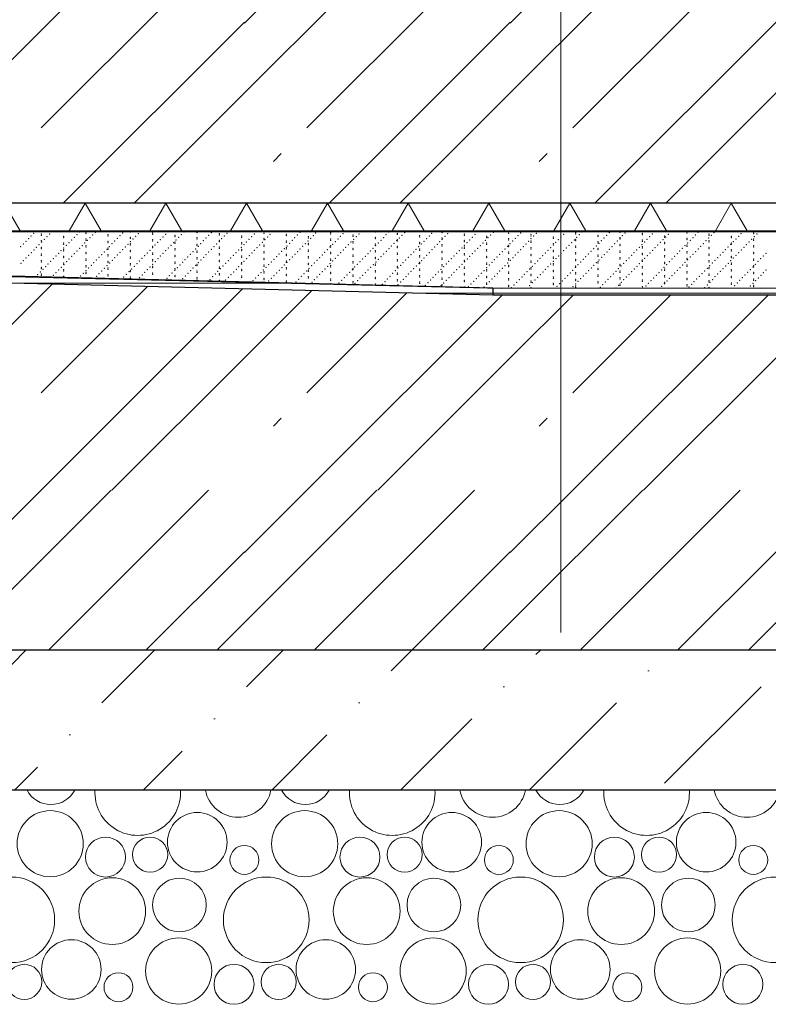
# Model space of a CAD drawing. Header units: millimetres. Extents: x -543656 to -529918, y -2500 to 6290.
# Tile 8 of 58: x -538437 to -537902, y -273 to 431. Entities that reach past the tile are written whole.
import ezdxf
from ezdxf.enums import TextEntityAlignment as Align

# ---------------------------------------------------------------- set-up
doc = ezdxf.new("R2010")
doc.units = ezdxf.units.MM
doc.header["$MEASUREMENT"] = 0
doc.linetypes.add('Wipeout_Contour', pattern=[1000, 0, -1000])
for name, color, linetype in [('2 - KÓTA NS.2D', 7, 'Continuous'), ('2 - TEXT HLAVNÍ NS.2D', 7, 'Continuous'), ('2 - ČÁRA HLAVNÍ.2D', 7, 'Continuous'), ('3 - ZÁKLADOVÉ DESKY.3D', 7, 'Continuous'), ('4 - PODLAHY.3D', 7, 'Continuous'), ('Konstrukce – Dělicí čáry vrstev', 7, 'Continuous'), ('Nové_4 - ZDIVO - STĚNY NOSNÉ.3D', 7, 'Continuous'), ('Nové_Výplně - Povrchové', 7, 'Continuous'), ('Výplně - Povrchové', 7, 'Continuous'), ('Výplně – Řezové', 7, 'Continuous')]:
    doc.layers.add(name, color=color, linetype=linetype)
doc.styles.add('GENEROVANÝ_STYL_1', font='Arial.ttf')
doc.styles.add('GENEROVANÝ_STYL_2', font='Arial Bold.ttf')
doc.linetypes.add('ČÁRA HYDROIZOLACE', pattern='A,0,[2,B ŘEZ B-B´1.Shx,S=3.968254,R=0,X=0,Y=0.0125],-500,0', length=500)
doc.dimstyles.new('GENEROVANÝ_STYL__1', dxfattribs={"dimtxt": 100, "dimasz": 85.5, "dimexe": 0.18, "dimexo": 450, "dimgap": 0, "dimtad": 1, "dimdec": 0, "dimzin": 0, "dimdsep": 46, "dimtxsty": 'GENEROVANÝ_STYL_1', "dimblk": 'ARROWHEAD_6', "dimblk1": 'ARROWHEAD_6', "dimblk2": 'ARROWHEAD_6', "dimcen": 0.09, "dimclrd": 256, "dimclre": 256, "dimclrt": 256, "dimazin": 0, "dimtfac": 1, "dimtdec": 4, "dimtmove": 0, "dimatfit": 3, "dimfxl": 1, "dimtolj": 1, "dimtzin": 0, "dimarcsym": 0})

# ---------------------------------------------------------------- blocks, each defined once
blk = doc.blocks.new('Řez_1', base_point=(-1697940.48, 0))
at = {"color": 254, "linetype": 'Wipeout_Contour', "lineweight": 0, "ltscale": 2684131.923473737}
blk.add_wipeout([(-539644.22, 279.51), (-534954.19, 279.51), (-534944.22, 279.76), (-534944.22, 280.26), (-539644.22, 280.26)], dxfattribs=at).dxf.layer = 'Nové_Výplně - Povrchové'
blk = doc.blocks.new('*X4', base_point=(-1697940.48, 0))
at = {"layer": 'Výplně – Řezové', "color": 7, "linetype": 'Continuous', "lineweight": 0}
for p, q in [((-538466.29, 378.83), (-538371.59, 473.53)), ((-538421.62, 353.8), (-538301.89, 473.53)), ((-538276.29, 428.83), (-538231.59, 473.53)), ((-538276.29, 378.83), (-538181.59, 473.53)), ((-538231.62, 353.8), (-538111.89, 473.53)), ((-538086.29, 428.83), (-538041.59, 473.53)), ((-538086.29, 378.83), (-537991.59, 473.53)), ((-538041.62, 353.8), (-537921.89, 473.53)), ((-538405.72, 300), (-538276.29, 429.43)), ((-538215.72, 300), (-538086.29, 429.43)), ((-538025.72, 300), (-537896.29, 429.43)), ((-538355.12, 300), (-538276.29, 378.83)), ((-538165.12, 300), (-538086.29, 378.83)), ((-537975.12, 300), (-537896.29, 378.83)), ((-538255.54, 329.88), (-538249.91, 335.51)), ((-538065.54, 329.88), (-538059.91, 335.51))]:
    blk.add_line(p, q, dxfattribs=at)
blk = doc.blocks.new('Řez_3', base_point=(-1697940.48, 0))
at = {"layer": 'Výplně – Řezové', "linetype": 'Continuous', "lineweight": 0, "true_color": 0x000000}
h = blk.add_hatch(dxfattribs=at)
h.set_pattern_fill('IZOLACE_TEPELNÁ_TUHÁ', color=18, style=0, pattern_type=2)
h.set_pattern_definition([(60, (-1697940.485, 0), (-43.3012702, 25), []), (120, (-1697940.485, 0), (43.3012702, 25), [])])
h.paths.add_polyline_path([(-534944.22, 300), (-539644.22, 300), (-539644.22, 280.26), (-534944.22, 280.26)])
at = {"layer": '3 - ZÁKLADOVÉ DESKY.3D', "color": 7, "linetype": 'Continuous', "lineweight": 0}
blk.add_line((-534944.22, 280.26), (-539644.22, 280.26), dxfattribs=at)
at = {"layer": 'Konstrukce – Dělicí čáry vrstev', "color": 7, "linetype": 'Continuous', "lineweight": 30}
blk.add_line((-534944.22, 300), (-539644.22, 300), dxfattribs=at)
at = {"layer": '3 - ZÁKLADOVÉ DESKY.3D', "lineweight": 0}
blk.add_blockref('*X4', (-1697940.48, 0), dxfattribs=at)
blk = doc.blocks.new('*X92', base_point=(-1697940.48, 0))
at = {"layer": 'Výplně – Řezové', "color": 7, "linetype": 'Continuous', "lineweight": 0}
for centre, radius in [((-538415.08, -158.15), 23.65), ((-538309.97, -157.06), 21.28), ((-538233.23, -158.15), 23.65), ((-538128.11, -157.06), 21.28), ((-538051.37, -158.15), 23.65), ((-537946.26, -157.06), 21.28), ((-538375.57, -167.7), 14.29), ((-538343.65, -165.93), 12.54), ((-538193.71, -167.7), 14.29), ((-538161.8, -165.93), 12.54), ((-538011.86, -167.7), 14.29), ((-537979.94, -165.93), 12.54), ((-538276.28, -169.77), 10.34), ((-538094.43, -169.77), 10.34), ((-537912.57, -169.77), 10.34), ((-538442.52, -212.6), 30.61), ((-538370.73, -206.37), 23.85), ((-538322.72, -201.96), 19.18), ((-538260.66, -212.6), 30.61), ((-538188.88, -206.37), 23.85), ((-538140.86, -201.96), 19.18), ((-538078.81, -212.6), 30.61), ((-538007.03, -206.37), 23.85), ((-537959.01, -201.96), 19.18), ((-537896.96, -212.6), 30.61), ((-538399.97, -248.06), 21.28), ((-538323.23, -249.15), 23.65), ((-538218.11, -248.06), 21.28), ((-538141.37, -249.15), 23.65), ((-538036.26, -248.06), 21.28), ((-537959.52, -249.15), 23.65), ((-538433.65, -256.93), 12.54), ((-538283.71, -258.7), 14.29), ((-538251.8, -256.93), 12.54), ((-538101.86, -258.7), 14.29), ((-538069.94, -256.93), 12.54), ((-537920, -258.7), 14.29), ((-538366.28, -260.77), 10.34), ((-538184.43, -260.77), 10.34), ((-538002.57, -260.77), 10.34)]:
    blk.add_circle(centre, radius, dxfattribs=at)
for centre, radius, start, end in [((-538414.57, -110.97), 19.18, 207.23914, 332.76086), ((-538352.52, -121.6), 30.61, 176.51564, 3.48436), ((-538280.73, -115.38), 23.85, 190.55311, 349.44689), ((-538232.72, -110.97), 19.18, 207.23914, 332.76086), ((-538170.66, -121.6), 30.61, 176.51564, 3.48436), ((-538098.88, -115.38), 23.85, 190.55311, 349.44689), ((-538050.86, -110.97), 19.18, 207.23914, 332.76086), ((-537988.81, -121.6), 30.61, 176.51564, 3.48436), ((-537917.03, -115.38), 23.85, 190.55311, 349.44689)]:
    blk.add_arc(centre, radius, start, end, dxfattribs=at)
blk = doc.blocks.new('*X93', base_point=(-1697940.48, 0))
at = {"layer": 'Výplně – Řezové', "color": 7, "linetype": 'Continuous', "lineweight": 0}
for p, q in [((-538466.29, 189.43), (-538413.39, 242.33)), ((-538421.62, 164.4), (-538345.41, 240.61)), ((-538421.59, 94.73), (-538277.43, 238.89)), ((-538276.29, 189.43), (-538228.08, 237.64)), ((-538231.62, 164.4), (-538160.1, 235.92)), ((-538231.59, 94.73), (-538092.03, 234.29)), ((-538086.29, 189.43), (-538041.43, 234.29)), ((-538041.62, 164.4), (-537971.73, 234.29)), ((-538041.59, 94.73), (-537902.03, 234.29)), ((-538370.99, 94.73), (-538276.29, 189.43)), ((-538180.99, 94.73), (-538086.29, 189.43)), ((-537990.99, 94.73), (-537896.29, 189.43)), ((-538255.54, 140.48), (-538249.91, 146.11)), ((-538065.54, 140.48), (-538059.91, 146.11)), ((-538466.29, 50.03), (-538421.59, 94.73)), ((-538466.29, 0.03), (-538371.59, 94.73)), ((-538416.37, -19.74), (-538301.89, 94.73)), ((-538276.29, 50.03), (-538231.59, 94.73)), ((-538276.29, 0.03), (-538181.59, 94.73)), ((-538226.37, -19.74), (-538111.89, 94.73)), ((-538086.29, 50.03), (-538041.59, 94.73)), ((-538086.29, 0.03), (-537991.59, 94.73)), ((-538036.37, -19.74), (-537921.89, 94.73)), ((-538346.67, -19.74), (-538276.29, 50.63)), ((-538156.67, -19.74), (-538086.29, 50.63)), ((-537966.67, -19.74), (-537896.29, 50.63)), ((-538296.07, -19.74), (-538276.29, 0.03)), ((-538106.07, -19.74), (-538086.29, 0.03)), ((-537916.07, -19.74), (-537896.29, 0.03))]:
    blk.add_line(p, q, dxfattribs=at)
blk = doc.blocks.new('Řez_60', base_point=(-1697940.48, 0))
at = {"layer": 'Výplně – Řezové', "linetype": 'Continuous', "lineweight": 0, "true_color": 0x000000}
h = blk.add_hatch(dxfattribs=at)
h.set_pattern_fill('BETON_PROSTÝ__16_20', color=18, style=0, pattern_type=2)
h.set_pattern_definition([(45, (-1697940.48, 0), (-91.923878, 91.923878), [97.499996, -32.499999, 0, -32.499999]), (45, (-1697929, 103.41), (-91.923878, 91.923878), [97.499996, -32.499999, 0, -32.499999])])
h.paths.add_polyline_path([(-539694.22, -119.74), (-535044.22, -119.74), (-535044.22, -19.74), (-539694.22, -19.74)])
at = {"layer": 'Konstrukce – Dělicí čáry vrstev', "color": 7, "linetype": 'Continuous', "lineweight": 30}
for p, q in [((-539644.22, 273.49), (-538098.81, 234.37)), ((-538098.68, 239.27), (-538098.81, 234.37)), ((-538098.68, 239.27), (-538098.66, 234.29)), ((-536539.78, 234.29), (-538098.66, 234.29)), ((-535044.22, -19.74), (-539694.22, -19.74)), ((-535044.22, -119.74), (-539694.22, -119.74))]:
    blk.add_line(p, q, dxfattribs=at)
at = {"layer": '3 - ZÁKLADOVÉ DESKY.3D', "lineweight": 0}
for name in ['*X93', '*X92']:
    blk.add_blockref(name, (-1697940.48, 0), dxfattribs=at)
blk = doc.blocks.new('*X99', base_point=(-1697940.48, 0))
at = {"layer": 'Výplně – Řezové', "color": 7, "linetype": 'Continuous', "lineweight": 0}
for p, q in [((-538098.67, 235.71), (-537940.48, 235.71)), ((-537940.48, 235.71), (-537440.48, 235.71))]:
    blk.add_line(p, q, dxfattribs=at)
blk = doc.blocks.new('Řez_63', base_point=(-1697940.48, 0))
at = {"layer": '4 - PODLAHY.3D', "lineweight": 0}
blk.add_blockref('*X99', (-1697940.48, 0), dxfattribs=at)
at = {"color": 254, "linetype": 'Wipeout_Contour', "lineweight": 0, "ltscale": 5372811.613652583}
blk.add_wipeout([(-534954.19, 279.51), (-539644.22, 279.51), (-539644.22, 278.49), (-538098.68, 239.37), (-538098.68, 239.29), (-536539.76, 239.29), (-536539.76, 239.37), (-536513.91, 240.02), (-536475.08, 241.01), (-536302.49, 245.38)], dxfattribs=at).dxf.layer = 'Výplně - Povrchové'
at = {"layer": '4 - PODLAHY.3D', "color": 181, "linetype": 'Continuous', "lineweight": 30, "true_color": 0x9e3eff}
blk.add_line((-534954.19, 279.51), (-539644.22, 279.51), dxfattribs=at)
at = {"layer": '4 - PODLAHY.3D', "color": 181, "linetype": 'Continuous', "lineweight": 15, "true_color": 0x9e3eff}
blk.add_line((-536539.76, 239.29), (-538098.68, 239.29), dxfattribs=at)
at = {"layer": '4 - PODLAHY.3D', "color": 7, "linetype": 'Continuous', "lineweight": 0}
for p in [(-538428.7, 276.43), (-538426.84, 278.34), (-538421.43, 277.89), (-538421.43, 276.94), (-538417.42, 276.12), (-538415.55, 278.03), (-538405.52, 276.15), (-538405.52, 275.2), (-538397.92, 275.58), (-538396.05, 277.5), (-538394.19, 279.42), (-538389.61, 279.16), (-538389.61, 278.21), (-538386.63, 275.28), (-538384.77, 277.19), (-538382.9, 279.11), (-538373.7, 277.42), (-538373.7, 276.47), (-538367.14, 274.74), (-538365.27, 276.66), (-538363.41, 278.57), (-538357.79, 279.48), (-538357.79, 275.67), (-538357.79, 274.72), (-538353.99, 276.35), (-538352.12, 278.26), (-538341.88, 278.69), (-538341.88, 277.73), (-538334.49, 275.81), (-538332.63, 277.73), (-538325.97, 276.94), (-538325.97, 275.99), (-538323.2, 275.51), (-538321.34, 277.42), (-538319.47, 279.34), (-538310.06, 279), (-538310.06, 275.2), (-538303.71, 274.97), (-538301.84, 276.89), (-538299.98, 278.8), (-538294.15, 278.21), (-538294.15, 277.26), (-538292.42, 274.66), (-538290.56, 276.58), (-538288.69, 278.49), (-538278.24, 276.47), (-538278.24, 275.51), (-538271.06, 276.05), (-538269.2, 277.96), (-538262.33, 279.48), (-538262.33, 278.53), (-538262.33, 274.72), (-538259.77, 275.74), (-538257.91, 277.65), (-538246.42, 277.73), (-538246.42, 276.78), (-538240.28, 275.2), (-538238.41, 277.12), (-538236.55, 279.03), (-538230.51, 275.99), (-538230.51, 275.04), (-538228.99, 274.89), (-538227.13, 276.81), (-538225.26, 278.72), (-538214.6, 279), (-538214.6, 278.05), (-538207.63, 276.28), (-538205.77, 278.19), (-538198.69, 277.26), (-538198.69, 276.31), (-538196.35, 275.97), (-538194.48, 277.88), (-538182.78, 279.32), (-538182.78, 275.51), (-538176.85, 275.43), (-538174.98, 277.35), (-538173.12, 279.26), (-538166.87, 278.53), (-538166.87, 277.58), (-538165.56, 275.12), (-538163.7, 277.04), (-538161.83, 278.95), (-538150.96, 276.78), (-538150.96, 275.83), (-538144.2, 276.51), (-538142.34, 278.42), (-538135.05, 278.84), (-538135.05, 275.04), (-538132.92, 276.2), (-538131.05, 278.11), (-538119.14, 278.05), (-538119.14, 277.1), (-538113.42, 275.66), (-538111.56, 277.58), (-538109.69, 279.49), (-538103.23, 276.31), (-538103.23, 275.36), (-538102.13, 275.35), (-538100.27, 277.27), (-538098.4, 279.18), (-538087.32, 279.32), (-538087.32, 278.37), (-538082.64, 274.82), (-538080.77, 276.74), (-538078.91, 278.65), (-538071.41, 277.58), (-538071.41, 276.62), (-538069.49, 276.43), (-538067.62, 278.34), (-538055.5, 275.83), (-538055.5, 274.88), (-538049.99, 275.89), (-538048.13, 277.81), (-538039.59, 278.84), (-538039.59, 277.89), (-538038.71, 275.58), (-538036.84, 277.5), (-538034.97, 279.41), (-538023.68, 277.1), (-538023.68, 276.15), (-538019.21, 275.05), (-538017.34, 276.97), (-538015.48, 278.88), (-538007.92, 274.74), (-538007.77, 279.16), (-538007.77, 275.36), (-538006.06, 276.66), (-538004.19, 278.57), (-537991.86, 278.37), (-537991.86, 277.42), (-537986.56, 276.12), (-537984.7, 278.04), (-537975.95, 276.62), (-537975.95, 275.67), (-537975.28, 275.81), (-537973.41, 277.73), (-537960.04, 278.69), (-537960.04, 274.88), (-537955.78, 275.28), (-537953.92, 277.2), (-537952.05, 279.11), (-537944.49, 274.97), (-537944.13, 277.89), (-537944.13, 276.94), (-537942.63, 276.89), (-537940.76, 278.8), (-537928.22, 276.15), (-537928.22, 275.2), (-537923.13, 276.35), (-537921.27, 278.27), (-537912.31, 279.16), (-537912.31, 278.21), (-537911.85, 276.04), (-537909.98, 277.96), (-538436.16, 268.76), (-538434.3, 270.68), (-538432.43, 272.6), (-538430.57, 274.51), (-538424.88, 268.46), (-538423.01, 270.37), (-538421.43, 273.14), (-538421.43, 272.18), (-538421.43, 268.38), (-538421.15, 272.29), (-538419.28, 274.2), (-538405.52, 271.39), (-538405.52, 270.44), (-538405.38, 267.92), (-538403.52, 269.84), (-538401.65, 271.75), (-538399.79, 273.67), (-538394.1, 267.61), (-538392.23, 269.53), (-538390.36, 271.44), (-538389.61, 274.4), (-538389.61, 273.45), (-538389.61, 269.65), (-538389.61, 268.7), (-538388.5, 273.36), (-538373.7, 272.66), (-538373.7, 271.71), (-538373.7, 267.9), (-538372.74, 268.99), (-538370.87, 270.91), (-538369, 272.83), (-538361.45, 268.69), (-538359.58, 270.6), (-538357.79, 270.92), (-538357.79, 269.96), (-538357.72, 272.52), (-538355.85, 274.43), (-538341.95, 268.15), (-538341.88, 273.93), (-538341.88, 272.98), (-538341.88, 269.17), (-538341.88, 268.22), (-538340.09, 270.07), (-538338.22, 271.98), (-538336.36, 273.9), (-538330.67, 267.84), (-538328.8, 269.76), (-538326.94, 271.67), (-538325.97, 272.18), (-538325.97, 271.23), (-538325.07, 273.59), (-538310.06, 274.25), (-538310.06, 270.44), (-538310.06, 269.49), (-538309.31, 269.22), (-538307.44, 271.14), (-538305.57, 273.06), (-538298.02, 268.92), (-538296.15, 270.83), (-538294.29, 272.75), (-538294.15, 273.45), (-538294.15, 272.5), (-538294.15, 268.7), (-538294.15, 267.75), (-538278.52, 268.38), (-538278.24, 271.71), (-538278.24, 270.76), (-538276.66, 270.3), (-538274.79, 272.21), (-538272.93, 274.13), (-538267.24, 268.07), (-538265.37, 269.99), (-538263.51, 271.9), (-538262.33, 273.77), (-538262.33, 269.96), (-538262.33, 269.01), (-538261.64, 273.82), (-538246.42, 272.98), (-538246.42, 272.03), (-538246.42, 268.22), (-538245.88, 269.46), (-538244.01, 271.37), (-538242.15, 273.29), (-538234.59, 269.15), (-538232.72, 271.06), (-538230.86, 272.98), (-538230.51, 271.23), (-538230.51, 270.28), (-538215.09, 268.61), (-538214.6, 274.25), (-538214.6, 273.29), (-538214.6, 269.49), (-538214.6, 268.54), (-538213.23, 270.53), (-538211.36, 272.44), (-538209.5, 274.36), (-538203.81, 268.3), (-538201.94, 270.22), (-538200.08, 272.13), (-538198.69, 272.5), (-538198.69, 271.55), (-538198.69, 267.75), (-538198.21, 274.05), (-538184.31, 267.77), (-538182.78, 274.56), (-538182.78, 270.76), (-538182.78, 269.81), (-538182.45, 269.69), (-538180.58, 271.6), (-538178.72, 273.52), (-538171.16, 269.38), (-538169.3, 271.29), (-538167.43, 273.21), (-538166.87, 273.77), (-538166.87, 272.82), (-538166.87, 269.01), (-538166.87, 268.06), (-538151.67, 268.84), (-538150.96, 272.03), (-538150.96, 271.07), (-538149.8, 270.76), (-538147.93, 272.67), (-538146.07, 274.59), (-538140.38, 268.53), (-538138.51, 270.45), (-538136.65, 272.36), (-538135.05, 274.09), (-538135.05, 270.28), (-538135.05, 269.33), (-538134.78, 274.28), (-538120.88, 268), (-538119.14, 273.29), (-538119.14, 272.34), (-538119.14, 268.54), (-538119.02, 269.92), (-538117.15, 271.83), (-538115.29, 273.75), (-538109.6, 267.69), (-538107.73, 269.61), (-538105.87, 271.52), (-538104, 273.44), (-538103.23, 271.55), (-538103.23, 270.6), (-538088.24, 269.07), (-538087.32, 274.56), (-538087.32, 273.61), (-538087.32, 269.81), (-538087.32, 268.85), (-538086.37, 270.99), (-538084.51, 272.9), (-538076.95, 268.76), (-538075.08, 270.68), (-538073.22, 272.59), (-538071.41, 272.82), (-538071.41, 271.87), (-538071.41, 268.06), (-538071.35, 274.51), (-538057.45, 268.23), (-538055.59, 270.15), (-538055.5, 271.07), (-538055.5, 270.12), (-538053.72, 272.06), (-538051.86, 273.98), (-538046.17, 267.92), (-538044.3, 269.84), (-538042.44, 271.75), (-538040.57, 273.67), (-538039.59, 274.09), (-538039.59, 273.14), (-538039.59, 269.33), (-538039.59, 268.38), (-538024.81, 269.3), (-538023.68, 272.34), (-538023.68, 271.39), (-538022.94, 271.22), (-538021.08, 273.13), (-538013.52, 268.99), (-538011.65, 270.91), (-538009.79, 272.82), (-538007.77, 274.4), (-538007.77, 270.6), (-538007.77, 269.65), (-537994.03, 268.46), (-537992.16, 270.38), (-537991.86, 273.61), (-537991.86, 272.66), (-537991.86, 268.85), (-537991.86, 267.9), (-537990.29, 272.29), (-537988.43, 274.21), (-537982.74, 268.15), (-537980.87, 270.07), (-537979.01, 271.98), (-537977.14, 273.9), (-537975.95, 271.87), (-537975.95, 270.92), (-537963.24, 267.62), (-537961.38, 269.53), (-537960.04, 273.93), (-537960.04, 270.12), (-537960.04, 269.17), (-537959.51, 271.45), (-537957.65, 273.36), (-537950.09, 269.22), (-537948.23, 271.14), (-537946.36, 273.05), (-537944.13, 273.14), (-537944.13, 272.18), (-537944.13, 268.38), (-537930.6, 268.69), (-537928.73, 270.61), (-537928.22, 271.39), (-537928.22, 270.44), (-537926.86, 272.52), (-537925, 274.44), (-537919.31, 268.38), (-537917.44, 270.3), (-537915.58, 272.21), (-537913.71, 274.13), (-537912.31, 274.4), (-537912.31, 273.45), (-537912.31, 269.65), (-537912.31, 268.7), (-538432.34, 260.79), (-538430.47, 262.71), (-538428.61, 264.62), (-538426.74, 266.54), (-538421.43, 267.43), (-538421.43, 263.62), (-538421.43, 262.67), (-538410.98, 262.17), (-538409.11, 264.09), (-538407.25, 266.01), (-538405.52, 266.64), (-538405.52, 265.68), (-538405.52, 261.88), (-538405.52, 260.93), (-538399.69, 261.87), (-538397.83, 263.78), (-538395.96, 265.7), (-538389.61, 264.89), (-538389.61, 263.94), (-538380.2, 261.33), (-538378.33, 263.25), (-538376.47, 265.16), (-538374.6, 267.08), (-538373.7, 266.95), (-538373.7, 263.15), (-538373.7, 262.2), (-538368.91, 261.02), (-538367.05, 262.94), (-538365.18, 264.85), (-538363.31, 266.77), (-538357.79, 266.16), (-538357.79, 265.21), (-538357.79, 261.4), (-538347.55, 262.4), (-538345.68, 264.32), (-538343.82, 266.24), (-538341.88, 264.42), (-538341.88, 263.46), (-538336.26, 262.1), (-538334.4, 264.01), (-538332.53, 265.93), (-538325.97, 267.43), (-538325.97, 266.48), (-538325.97, 262.67), (-538325.97, 261.72), (-538316.77, 261.56), (-538314.9, 263.48), (-538313.04, 265.39), (-538311.17, 267.31), (-538310.06, 265.68), (-538310.06, 264.73), (-538310.06, 260.93), (-538305.48, 261.25), (-538303.62, 263.17), (-538301.75, 265.08), (-538299.88, 267), (-538294.15, 263.94), (-538294.15, 262.99), (-538285.99, 260.72), (-538284.12, 262.64), (-538282.26, 264.55), (-538280.39, 266.47), (-538278.24, 266.95), (-538278.24, 266), (-538278.24, 262.2), (-538278.24, 261.24), (-538272.83, 262.33), (-538270.97, 264.24), (-538269.1, 266.16), (-538262.33, 265.21), (-538262.33, 264.26), (-538253.34, 261.79), (-538251.47, 263.71), (-538249.61, 265.62), (-538247.74, 267.54), (-538246.42, 267.27), (-538246.42, 263.46), (-538246.42, 262.51), (-538242.05, 261.48), (-538240.19, 263.4), (-538238.32, 265.31), (-538236.46, 267.23), (-538230.51, 266.48), (-538230.51, 265.53), (-538230.51, 261.72), (-538230.51, 260.77), (-538222.56, 260.95), (-538220.69, 262.87), (-538218.83, 264.78), (-538216.96, 266.7), (-538214.6, 264.73), (-538214.6, 263.78), (-538211.27, 260.64), (-538209.41, 262.56), (-538207.54, 264.47), (-538205.67, 266.39), (-538198.69, 266.79), (-538198.69, 262.99), (-538198.69, 262.04), (-538189.91, 262.02), (-538188.04, 263.94), (-538186.18, 265.85), (-538182.78, 266), (-538182.78, 265.05), (-538182.78, 261.24), (-538178.62, 261.71), (-538176.76, 263.63), (-538174.89, 265.54), (-538173.03, 267.46), (-538166.87, 264.26), (-538166.87, 263.31), (-538159.13, 261.18), (-538157.26, 263.1), (-538155.4, 265.01), (-538153.53, 266.93), (-538150.96, 267.27), (-538150.96, 266.32), (-538150.96, 262.51), (-538150.96, 261.56), (-538147.84, 260.87), (-538145.98, 262.79), (-538144.11, 264.7), (-538142.24, 266.62), (-538135.05, 265.53), (-538135.05, 264.57), (-538135.05, 260.77), (-538126.48, 262.25), (-538124.62, 264.17), (-538122.75, 266.08), (-538119.14, 267.59), (-538119.14, 263.78), (-538119.14, 262.83), (-538115.19, 261.94), (-538113.33, 263.86), (-538111.46, 265.77), (-538103.23, 266.79), (-538103.23, 265.84), (-538103.23, 262.04), (-538103.23, 261.09), (-538095.7, 261.41), (-538093.83, 263.33), (-538091.97, 265.24), (-538090.1, 267.16), (-538087.32, 265.05), (-538087.32, 264.1), (-538084.41, 261.1), (-538082.55, 263.02), (-538080.68, 264.93), (-538078.82, 266.85), (-538071.41, 267.11), (-538071.41, 263.31), (-538071.41, 262.35), (-538064.92, 260.57), (-538063.05, 262.48), (-538061.19, 264.4), (-538059.32, 266.31), (-538055.5, 266.32), (-538055.5, 265.37), (-538055.5, 261.56), (-538055.5, 260.61), (-538051.76, 262.17), (-538049.9, 264.09), (-538048.03, 266), (-538039.59, 264.57), (-538039.59, 263.62), (-538032.27, 261.64), (-538030.4, 263.56), (-538028.54, 265.47), (-538026.67, 267.39), (-538023.68, 267.59), (-538023.68, 266.64), (-538023.68, 262.83), (-538023.68, 261.88), (-538020.98, 261.33), (-538019.12, 263.25), (-538017.25, 265.16), (-538015.39, 267.08), (-538007.77, 265.84), (-538007.77, 264.89), (-538007.77, 261.09), (-538001.49, 260.8), (-537999.62, 262.71), (-537997.76, 264.63), (-537995.89, 266.54), (-537991.86, 264.1), (-537991.86, 263.15), (-537988.34, 262.4), (-537986.47, 264.32), (-537984.6, 266.23), (-537975.95, 267.11), (-537975.95, 266.16), (-537975.95, 262.35), (-537975.95, 261.4), (-537968.84, 261.87), (-537966.97, 263.79), (-537965.11, 265.7), (-537960.04, 265.37), (-537960.04, 264.42), (-537960.04, 260.61), (-537957.55, 261.56), (-537955.69, 263.48), (-537953.82, 265.39), (-537951.96, 267.31), (-537944.13, 267.43), (-537944.13, 263.62), (-537944.13, 262.67), (-537938.06, 261.03), (-537936.19, 262.94), (-537934.33, 264.86), (-537932.46, 266.77), (-537928.22, 266.64), (-537928.22, 265.68), (-537928.22, 261.88), (-537928.22, 260.93), (-537926.77, 260.72), (-537924.91, 262.63), (-537923.04, 264.55), (-537921.17, 266.46), (-537912.31, 264.89), (-537912.31, 263.94), (-537905.41, 262.1), (-537903.55, 264.02), (-538436.07, 256.96), (-538434.21, 258.88), (-538421.43, 258.87), (-538421.43, 257.91), (-538421.43, 254.11), (-538418.44, 254.51), (-538416.58, 256.43), (-538414.71, 258.34), (-538412.85, 260.26), (-538407.16, 254.2), (-538405.52, 257.12), (-538405.52, 256.17), (-538405.29, 256.12), (-538403.42, 258.03), (-538401.56, 259.95), (-538389.61, 260.13), (-538389.61, 259.18), (-538389.61, 255.38), (-538389.61, 254.43), (-538387.66, 253.67), (-538385.79, 255.58), (-538383.93, 257.5), (-538382.06, 259.42), (-538374.51, 255.28), (-538373.7, 258.39), (-538373.7, 257.44), (-538373.7, 253.63), (-538372.64, 257.19), (-538370.78, 259.11), (-538357.79, 260.45), (-538357.79, 256.65), (-538357.79, 255.7), (-538355.01, 254.74), (-538353.15, 256.66), (-538351.28, 258.57), (-538349.42, 260.49), (-538343.73, 254.43), (-538341.88, 259.66), (-538341.88, 258.71), (-538341.88, 254.9), (-538341.88, 253.95), (-538341.86, 256.35), (-538339.99, 258.26), (-538338.13, 260.18), (-538325.97, 257.91), (-538325.97, 256.96), (-538324.23, 253.9), (-538322.37, 255.82), (-538320.5, 257.73), (-538318.63, 259.65), (-538312.94, 253.59), (-538311.08, 255.51), (-538310.06, 259.98), (-538310.06, 256.17), (-538310.06, 255.22), (-538309.21, 257.42), (-538307.35, 259.34), (-538294.15, 259.18), (-538294.15, 258.23), (-538294.15, 254.43), (-538291.58, 254.97), (-538289.72, 256.89), (-538287.85, 258.8), (-538280.3, 254.66), (-538278.43, 256.58), (-538278.24, 257.44), (-538278.24, 256.49), (-538276.57, 258.49), (-538274.7, 260.41), (-538262.33, 260.45), (-538262.33, 259.5), (-538262.33, 255.7), (-538262.33, 254.74), (-538260.8, 254.13), (-538258.94, 256.05), (-538257.07, 257.96), (-538255.2, 259.88), (-538249.51, 253.82), (-538247.65, 255.74), (-538246.42, 258.71), (-538246.42, 257.76), (-538246.42, 253.95), (-538245.78, 257.65), (-538243.92, 259.57), (-538230.51, 256.96), (-538230.51, 256.01), (-538228.15, 255.2), (-538226.29, 257.12), (-538224.42, 259.03), (-538216.87, 254.89), (-538215, 256.81), (-538214.6, 259.98), (-538214.6, 259.02), (-538214.6, 255.22), (-538214.6, 254.27), (-538213.14, 258.72), (-538198.69, 258.23), (-538198.69, 257.28), (-538197.37, 254.36), (-538195.51, 256.28), (-538193.64, 258.19), (-538191.78, 260.11), (-538186.09, 254.05), (-538184.22, 255.97), (-538182.78, 260.29), (-538182.78, 256.49), (-538182.78, 255.54), (-538182.35, 257.88), (-538180.49, 259.8), (-538166.87, 259.5), (-538166.87, 258.55), (-538166.87, 254.74), (-538166.87, 253.79), (-538166.59, 253.52), (-538164.72, 255.43), (-538162.86, 257.35), (-538160.99, 259.26), (-538153.44, 255.12), (-538151.57, 257.04), (-538150.96, 257.76), (-538150.96, 256.8), (-538149.71, 258.95), (-538135.05, 259.82), (-538135.05, 256.01), (-538135.05, 255.06), (-538133.94, 254.59), (-538132.08, 256.51), (-538130.21, 258.42), (-538128.35, 260.34), (-538122.66, 254.28), (-538120.79, 256.2), (-538119.14, 259.02), (-538119.14, 258.07), (-538119.14, 254.27), (-538118.93, 258.11), (-538117.06, 260.03), (-538103.23, 257.28), (-538103.23, 256.33), (-538103.16, 253.75), (-538101.3, 255.66), (-538099.43, 257.58), (-538097.56, 259.49), (-538090.01, 255.35), (-538088.14, 257.27), (-538087.32, 260.29), (-538087.32, 259.34), (-538087.32, 255.54), (-538087.32, 254.59), (-538086.28, 259.18), (-538071.41, 258.55), (-538071.41, 257.6), (-538071.41, 253.79), (-538070.51, 254.82), (-538068.65, 256.74), (-538066.78, 258.65), (-538059.23, 254.51), (-538057.36, 256.43), (-538055.5, 258.34), (-538055.5, 256.8), (-538055.5, 255.85), (-538053.63, 260.26), (-538039.73, 253.98), (-538039.59, 259.82), (-538039.59, 258.87), (-538039.59, 255.06), (-538039.59, 254.11), (-538037.87, 255.89), (-538036, 257.81), (-538034.14, 259.72), (-538028.45, 253.67), (-538026.58, 255.58), (-538024.71, 257.5), (-538023.68, 258.07), (-538023.68, 257.12), (-538022.85, 259.41), (-538007.77, 260.13), (-538007.77, 256.33), (-538007.77, 255.38), (-538007.08, 255.05), (-538005.22, 256.97), (-538003.35, 258.88), (-537995.8, 254.74), (-537993.93, 256.66), (-537992.07, 258.57), (-537991.86, 259.34), (-537991.86, 258.39), (-537991.86, 254.59), (-537991.86, 253.63), (-537990.2, 260.49), (-537976.3, 254.21), (-537975.95, 257.6), (-537975.95, 256.65), (-537974.44, 256.12), (-537972.57, 258.04), (-537970.71, 259.95), (-537965.02, 253.9), (-537963.15, 255.81), (-537961.28, 257.73), (-537960.04, 259.66), (-537960.04, 255.85), (-537960.04, 254.9), (-537959.42, 259.64), (-537944.13, 258.87), (-537944.13, 257.91), (-537944.13, 254.11), (-537943.66, 255.28), (-537941.79, 257.2), (-537939.92, 259.11), (-537932.37, 254.97), (-537930.5, 256.89), (-537928.64, 258.8), (-537928.22, 257.12), (-537928.22, 256.17), (-537912.87, 254.44), (-537912.31, 260.13), (-537912.31, 259.18), (-537912.31, 255.38), (-537912.31, 254.43), (-537911.01, 256.35), (-537909.14, 258.27), (-537907.28, 260.18), (-538424.04, 248.76), (-538422.17, 250.68), (-538421.43, 253.16), (-538421.43, 249.35), (-538421.43, 248.4), (-538420.31, 252.6), (-538412.75, 248.46), (-538410.89, 250.37), (-538409.02, 252.29), (-538405.52, 252.37), (-538405.52, 251.41), (-538405.52, 247.61), (-538393.26, 247.92), (-538391.39, 249.84), (-538389.61, 250.62), (-538389.61, 249.67), (-538389.53, 251.75), (-538381.97, 247.61), (-538380.1, 249.53), (-538378.24, 251.44), (-538376.37, 253.36), (-538373.7, 252.68), (-538373.7, 248.88), (-538373.7, 247.93), (-538362.48, 247.08), (-538360.61, 249), (-538358.74, 250.91), (-538357.79, 251.89), (-538357.79, 250.94), (-538357.79, 247.13), (-538356.88, 252.83), (-538351.19, 246.77), (-538349.32, 248.69), (-538347.46, 250.6), (-538345.59, 252.52), (-538341.88, 250.15), (-538341.88, 249.19), (-538329.83, 248.15), (-538327.96, 250.07), (-538326.1, 251.98), (-538325.97, 253.16), (-538325.97, 252.21), (-538325.97, 248.4), (-538325.97, 247.45), (-538318.54, 247.84), (-538316.68, 249.76), (-538314.81, 251.67), (-538310.06, 251.41), (-538310.06, 250.46), (-538310.06, 246.66), (-538299.05, 247.31), (-538297.18, 249.23), (-538295.31, 251.14), (-538294.15, 253.48), (-538294.15, 249.67), (-538294.15, 248.72), (-538293.45, 253.06), (-538287.76, 247), (-538285.89, 248.92), (-538284.03, 250.83), (-538282.16, 252.75), (-538278.24, 252.68), (-538278.24, 251.73), (-538278.24, 247.93), (-538278.24, 246.97), (-538266.4, 248.38), (-538264.53, 250.3), (-538262.67, 252.21), (-538262.33, 250.94), (-538262.33, 249.99), (-538255.11, 248.07), (-538253.25, 249.99), (-538251.38, 251.9), (-538246.42, 253), (-538246.42, 249.19), (-538246.42, 248.24), (-538235.62, 247.54), (-538233.75, 249.46), (-538231.89, 251.37), (-538230.51, 252.21), (-538230.51, 251.26), (-538230.51, 247.45), (-538230.51, 246.5), (-538230.02, 253.29), (-538224.33, 247.23), (-538222.46, 249.15), (-538220.6, 251.06), (-538218.73, 252.98), (-538214.6, 250.46), (-538214.6, 249.51), (-538204.83, 246.7), (-538202.97, 248.61), (-538201.1, 250.53), (-538199.24, 252.44), (-538198.69, 253.48), (-538198.69, 252.52), (-538198.69, 248.72), (-538198.69, 247.77), (-538191.68, 248.3), (-538189.82, 250.22), (-538187.95, 252.13), (-538182.78, 251.73), (-538182.78, 250.78), (-538182.78, 246.97), (-538172.19, 247.77), (-538170.32, 249.69), (-538168.46, 251.6), (-538166.87, 249.99), (-538166.87, 249.04), (-538160.9, 247.46), (-538159.04, 249.38), (-538157.17, 251.29), (-538155.3, 253.21), (-538150.96, 253), (-538150.96, 252.05), (-538150.96, 248.24), (-538150.96, 247.29), (-538141.41, 246.93), (-538139.54, 248.84), (-538137.67, 250.76), (-538135.81, 252.67), (-538135.05, 251.26), (-538135.05, 250.3), (-538135.05, 246.5), (-538130.12, 246.62), (-538128.25, 248.53), (-538126.39, 250.45), (-538124.52, 252.36), (-538119.14, 253.32), (-538119.14, 249.51), (-538119.14, 248.56), (-538108.76, 248), (-538106.89, 249.92), (-538105.03, 251.83), (-538103.23, 252.52), (-538103.23, 251.57), (-538103.23, 247.77), (-538103.23, 246.82), (-538097.47, 247.69), (-538095.61, 249.61), (-538093.74, 251.52), (-538091.87, 253.44), (-538087.32, 250.78), (-538087.32, 249.83), (-538077.98, 247.16), (-538076.11, 249.07), (-538074.25, 250.99), (-538072.38, 252.9), (-538071.41, 252.84), (-538071.41, 249.04), (-538071.41, 248.08), (-538066.69, 246.85), (-538064.82, 248.76), (-538062.96, 250.68), (-538061.09, 252.59), (-538055.5, 252.05), (-538055.5, 251.1), (-538055.5, 247.29), (-538045.33, 248.23), (-538043.46, 250.15), (-538041.6, 252.06), (-538039.59, 250.3), (-538039.59, 249.35), (-538034.04, 247.92), (-538032.18, 249.84), (-538030.31, 251.75), (-538023.68, 253.32), (-538023.68, 252.37), (-538023.68, 248.56), (-538023.68, 247.61), (-538014.55, 247.39), (-538012.68, 249.3), (-538010.82, 251.22), (-538008.95, 253.13), (-538007.77, 251.57), (-538007.77, 250.62), (-538007.77, 246.82), (-538003.26, 247.08), (-538001.39, 248.99), (-537999.53, 250.91), (-537997.66, 252.82), (-537991.86, 249.83), (-537991.86, 248.88), (-537983.77, 246.54), (-537981.9, 248.46), (-537980.03, 250.38), (-537978.17, 252.29), (-537975.95, 252.84), (-537975.95, 251.89), (-537975.95, 248.08), (-537975.95, 247.13), (-537970.61, 248.15), (-537968.75, 250.07), (-537966.88, 251.98), (-537960.04, 251.1), (-537960.04, 250.15), (-537951.12, 247.62), (-537949.25, 249.53), (-537947.39, 251.45), (-537945.52, 253.36), (-537944.13, 253.16), (-537944.13, 249.35), (-537944.13, 248.4), (-537939.83, 247.31), (-537937.97, 249.22), (-537936.1, 251.14), (-537934.23, 253.05), (-537928.22, 252.37), (-537928.22, 251.41), (-537928.22, 247.61), (-537928.22, 246.66), (-537920.34, 246.77), (-537918.47, 248.69), (-537916.6, 250.61), (-537914.74, 252.52), (-537912.31, 250.62), (-537912.31, 249.67), (-537907.18, 248.38), (-537905.32, 250.3), (-537903.45, 252.21), (-538357.79, 246.18), (-538331.69, 246.24), (-538320.41, 245.93), (-538310.06, 245.71), (-538300.91, 245.39), (-538294.15, 244.91), (-538289.62, 245.08), (-538270.13, 244.55), (-538268.26, 246.47), (-538262.33, 246.18), (-538262.33, 245.23), (-538258.84, 244.24), (-538256.98, 246.16), (-538246.42, 244.44), (-538246.42, 243.49), (-538239.35, 243.71), (-538237.48, 245.62), (-538228.06, 243.4), (-538226.2, 245.31), (-538214.6, 245.71), (-538214.6, 244.75), (-538208.57, 242.87), (-538206.7, 244.78), (-538198.69, 243.96), (-538198.69, 243.01), (-538197.28, 242.56), (-538195.41, 244.47), (-538193.55, 246.39), (-538182.78, 246.02), (-538182.78, 242.22), (-538177.78, 242.02), (-538175.92, 243.94), (-538174.05, 245.85), (-538166.87, 245.23), (-538166.87, 244.28), (-538166.5, 241.71), (-538164.63, 243.63), (-538162.77, 245.54), (-538150.96, 243.49), (-538150.96, 242.54), (-538147, 241.18), (-538145.14, 243.1), (-538143.27, 245.01), (-538135.72, 240.87), (-538135.05, 245.55), (-538135.05, 241.74), (-538135.05, 240.79), (-538133.85, 242.79), (-538131.98, 244.7), (-538119.14, 244.75), (-538119.14, 243.8), (-538119.14, 240), (-538116.22, 240.34), (-538114.36, 242.25), (-538112.49, 244.17), (-538110.62, 246.08), (-538104.93, 240.03), (-538103.23, 243.01), (-538103.23, 242.06), (-538103.07, 241.94), (-538101.2, 243.86), (-538099.34, 245.77), (-538087.32, 246.02), (-538087.32, 245.07), (-538087.32, 241.27), (-538087.32, 240.32), (-538085.44, 239.49), (-538083.57, 241.41), (-538081.71, 243.33), (-538079.84, 245.24), (-538072.29, 241.1), (-538071.41, 244.28), (-538071.41, 243.33), (-538071.41, 239.52), (-538070.42, 243.02), (-538068.56, 244.93), (-538055.5, 246.34), (-538055.5, 242.54), (-538055.5, 241.58), (-538052.79, 240.57), (-538050.93, 242.48), (-538049.06, 244.4), (-538047.19, 246.31), (-538041.5, 240.26), (-538039.64, 242.17), (-538039.59, 245.55), (-538039.59, 244.6), (-538039.59, 240.79), (-538039.59, 239.84), (-538037.77, 244.09), (-538035.91, 246), (-538023.68, 243.8), (-538023.68, 242.85), (-538022.01, 239.72), (-538020.14, 241.64), (-538018.28, 243.56), (-538016.41, 245.47), (-538008.86, 241.33), (-538007.77, 245.86), (-538007.77, 242.06), (-538007.77, 241.11), (-538006.99, 243.25), (-538005.13, 245.16), (-537991.86, 245.07), (-537991.86, 244.12), (-537991.86, 240.32), (-537989.36, 240.8), (-537987.5, 242.71), (-537985.63, 244.63), (-537978.08, 240.49), (-537976.21, 242.4), (-537975.95, 243.33), (-537975.95, 242.38), (-537974.34, 244.32), (-537972.48, 246.23), (-537960.04, 246.34), (-537960.04, 245.39), (-537960.04, 241.58), (-537960.04, 240.63), (-537958.58, 239.95), (-537956.71, 241.87), (-537954.85, 243.79), (-537952.98, 245.7), (-537947.29, 239.65), (-537945.43, 241.56), (-537944.13, 244.6), (-537944.13, 243.65), (-537944.13, 239.84), (-537943.56, 243.48), (-537941.7, 245.39), (-537928.22, 242.85), (-537928.22, 241.9), (-537925.93, 241.03), (-537924.07, 242.94), (-537922.2, 244.86), (-537914.65, 240.72), (-537912.78, 242.63), (-537912.31, 245.86), (-537912.31, 244.91), (-537912.31, 241.11), (-537912.31, 240.16), (-537910.92, 244.55), (-537909.05, 246.47), (-538010.72, 239.41), (-537991.86, 239.36)]:
    blk.add_point(p, dxfattribs=at)
blk = doc.blocks.new('*X101', base_point=(-1697940.48, 0))
at = {"layer": 'Výplně – Řezové', "color": 7, "linetype": 'Continuous', "lineweight": 0}
for p, q in [((-538434.02, 242.86), (-538236.44, 242.86)), ((-538151.84, 235.71), (-538098.77, 235.71))]:
    blk.add_line(p, q, dxfattribs=at)
blk = doc.blocks.new('Řez_64', base_point=(-1697940.48, 0))
at = {"layer": '4 - PODLAHY.3D', "color": 181, "linetype": 'Continuous', "lineweight": 15, "true_color": 0x9e3eff}
for p, q in [((-539694.22, 279.76), (-538098.68, 239.37)), ((-538098.68, 239.37), (-538098.68, 239.29))]:
    blk.add_line(p, q, dxfattribs=at)
at = {"layer": 'Konstrukce – Dělicí čáry vrstev', "color": 181, "linetype": 'Continuous', "lineweight": 15, "true_color": 0x9e3eff}
blk.add_line((-538098.68, 239.29), (-538098.68, 239.27), dxfattribs=at)
at = {"layer": '4 - PODLAHY.3D', "lineweight": 0}
blk.add_blockref('*X101', (-1697940.48, 0), dxfattribs=at)
blk = doc.blocks.new('*D198', base_point=(-1697940.48, 0))
at = {"layer": '2 - KÓTA NS.2D', "color": 96, "linetype": 'Continuous', "lineweight": 15, "true_color": 0x007d00}
for p, q in [((-536799.45, 545), (-536709.45, 455)), ((-536799.45, 345), (-536709.45, 255))]:
    blk.add_line(p, q, dxfattribs=at)
at = {"layer": '2 - KÓTA NS.2D', "color": 96, "linetype": 'Continuous', "lineweight": 0, "true_color": 0x007d00}
for p, q in [((-536670.08, 500), (-537204.45, 500)), ((-536754.45, 300), (-536754.45, 500))]:
    blk.add_line(p, q, dxfattribs=at)
blk = doc.blocks.new('ARROWHEAD_6')
at = {"color": 0, "linetype": 'Continuous', "lineweight": 0}
for p, q in [((-0.5, -0.5), (0.5, 0.5)), ((0, 0), (-1, 0))]:
    blk.add_line(p, q, dxfattribs=at)
blk = doc.blocks.new('Popiska_1', base_point=(-538050.02, -7.05))
at = {"layer": '2 - TEXT HLAVNÍ NS.2D', "color": 5, "linetype": 'Continuous', "lineweight": 15, "true_color": 0x1c1cff}
blk.add_line((-538050.02, -7.05), (-538050.02, 892.95), dxfattribs=at)
at = {"layer": '2 - TEXT HLAVNÍ NS.2D', "color": 5, "lineweight": 0, "true_color": 0x1c1cff, "style": 'GENEROVANÝ_STYL_2'}
blk.add_attdef('customHeadContent', text='', height=100, dxfattribs=at).set_placement((-538050.02, 1097.8), align=Align.MIDDLE_CENTER)

msp = doc.modelspace()

# ---------------------------------------------------------------- block references
at = {"layer": 'Nové_4 - ZDIVO - STĚNY NOSNÉ.3D', "lineweight": 0}
msp.add_blockref('Řez_1', (-1697940.48, 0), dxfattribs=at)

# ---------------------------------------------------------------- next in the draw order: block references
at = {"layer": '3 - ZÁKLADOVÉ DESKY.3D', "lineweight": 0}
for name in ['Řez_3', 'Řez_60']:
    msp.add_blockref(name, (-1697940.48, 0), dxfattribs=at)

# ---------------------------------------------------------------- next in the draw order: block references
at = {"layer": '4 - PODLAHY.3D', "lineweight": 0}
msp.add_blockref('Řez_63', (-1697940.48, 0), dxfattribs=at)

# ---------------------------------------------------------------- next in the draw order: linework, layer by layer
at = {"layer": '2 - ČÁRA HLAVNÍ.2D', "color": 181, "linetype": 'ČÁRA HYDROIZOLACE', "lineweight": 30, "true_color": 0x9e3eff}
for p, q in [((-539644.22, 276), (-538092.56, 239.29)), ((-538092.56, 239.29), (-536525.59, 239.99))]:
    msp.add_line(p, q, dxfattribs=at)

# ---------------------------------------------------------------- next in the draw order: block references
at = {"layer": '2 - TEXT HLAVNÍ NS.2D', "color": 5, "linetype": 'Continuous', "lineweight": 15, "true_color": 0x1c1cff}
msp.add_blockref('Popiska_1', (-538050.02, -7.05), dxfattribs=at)
at = {"layer": '4 - PODLAHY.3D', "lineweight": 0}
msp.add_blockref('Řez_64', (-1697940.48, 0), dxfattribs=at)

# ---------------------------------------------------------------- next in the draw order: dimensions: what is measured, and where the dimension line sits
at = {"layer": '2 - KÓTA NS.2D', "color": 96, "linetype": 'Continuous', "lineweight": 0, "true_color": 0x007d00}
dim = msp.add_linear_dim(base=(-536754.45, 500), p1=(-536754.45, 300), p2=(-539944.22, 500), angle=90, dimstyle='GENEROVANÝ_STYL__1', dxfattribs=at)
dim.commit()
dim.dimension.update_dxf_attribs({"geometry": '*D198', "text_midpoint": (-536824.45, 662.74), "dimtype": 160, "text_rotation": 90})

doc.saveas('drawing.dxf')
